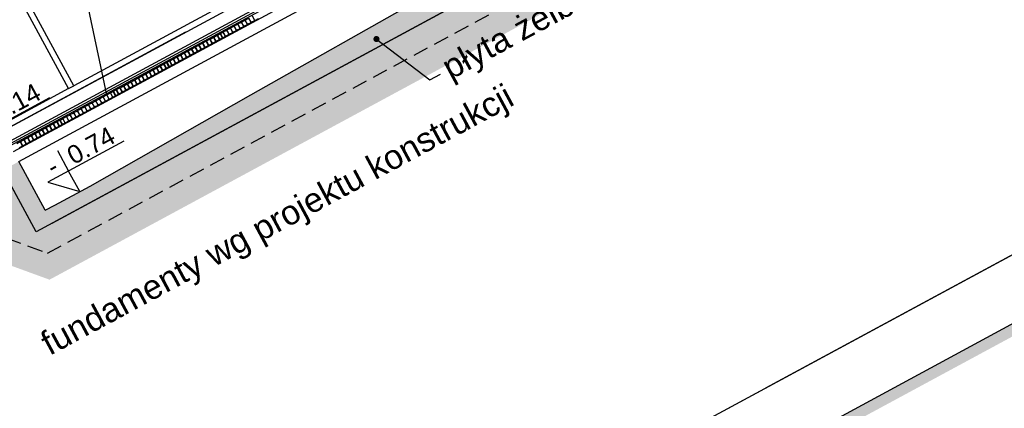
# Model space of a CAD drawing. Header units: millimetres. Extents: x -667476 to -405070, y -32043 to 330643.
# Tile 9 of 55: x -475873 to -467768, y 28877 to 32077. Entities that reach past the tile are written whole.
import ezdxf

# ---------------------------------------------------------------- set-up
doc = ezdxf.new("R2010")
doc.units = ezdxf.units.MM
doc.header["$LTSCALE"] = 10
doc.linetypes.add('DASHED', pattern=[19.05, 12.7, -6.35])
for name, color, linetype in [('000', 2, 'Continuous'), ('01 - konstrukcja - płyta - zbrojenie Rozproszone', 250, 'Continuous'), ('01-konstukcja', 7, 'Continuous'), ('02-element ponizej', 250, 'Continuous'), ('02-elementy wyposazenia', 250, 'Continuous'), ('04 - hatch czarny', 250, 'Continuous'), ('04 - hatch sciany', 250, 'Continuous'), ('04-hatch czarny', 250, 'Continuous'), ('05-grafika', 251, 'Continuous'), ('05-tekst', 1, 'Continuous'), ('05-wymiary PB', 3, 'Continuous'), ('06-elewacja cienka', 250, 'Continuous'), ('06-elewacja cień', 254, 'Continuous'), ('06-elewacja gruba', 7, 'Continuous')]:
    doc.layers.add(name, color=color, linetype=linetype)
doc.styles.add('1-100', font='arial.ttf', dxfattribs={"height": 200})
doc.styles.add('1-50', font='arial.ttf', dxfattribs={"height": 100})
doc.styles.get("Standard").update_dxf_attribs({"font": 'arial.ttf'})
doc.dimstyles.new('1-50', dxfattribs={"dimtxt": 100, "dimasz": 50, "dimexe": 100, "dimexo": 75, "dimgap": 30, "dimtad": 1, "dimdec": 0, "dimlfac": 0.1, "dimtxsty": 'Standard', "dimblk": 'ARCHTICK', "dimcen": 250, "dimdle": 30, "dimclre": 252, "dimadec": 0, "dimazin": 0, "dimtfac": 1, "dimtdec": 0, "dimtmove": 0, "dimatfit": 3, "dimfxl": 50, "dimfxlon": 1, "dimarcsym": 0})

# ---------------------------------------------------------------- blocks, each defined once
blk = doc.blocks.new('kota1')
at = {"layer": '05-grafika'}
for points in [[(0, 257), (0, 128.5)], [(345, 128.5), (-128.5, 128.5), (0, 0)], [(0, 0), (0, 128.5)]]:
    blk.add_lwpolyline(points, dxfattribs=at)
at = {"layer": '05-tekst', "style": '1-50', "flags": 12}
for tag, p in [('PLUS/MIUNUS', (-128.5, 143.8)), ('WYSOKOSC', (0, 143.8))]:
    blk.add_attdef(tag, p, '', height=100, dxfattribs=at)
blk = doc.blocks.new('_ArchTick')
at = {"color": 0, "linetype": 'ByBlock', "const_width": 0.15}
blk.add_lwpolyline([(-0.5, -0.5), (0.5, 0.5)], dxfattribs=at)

msp = doc.modelspace()

# ---------------------------------------------------------------- hatches: boundary and pattern name
at = {"layer": '04 - hatch czarny'}
h = msp.add_hatch(dxfattribs=at)
h.set_pattern_fill('AR-CONC', color=256, scale=2, angle=448.12357, style=0)
h.set_pattern_definition([(166.51247, (-169950.3, -2337.96), (-134.126, 340.28142), [38.1, -419.1]), (111.51247, (-169950.3, -2337.96), (-310.46474, -233.647), [30.48, -335.28117]), (216.96392, (-169961.48, -2309.6), (-444.59074, 106.63445), [32.38, -356.1805]), (162.69667, (-170041.2, -2383.3), (-166.7733, 522.678), [57.15, -628.65]), (213.14803, (-170055.1, -2339.76), (-654.7631, 203.9777), [48.57, -534.2712]), (107.69662, (-170041.2, -2383.3), (-654.7631, 203.9777), [45.7199, -502.9195]), (137.51247, (-170041.17, -2326.52), (47.66232, 362.64126), [38.1, -419.1]), (82.51247, (-170041.17, -2326.52), (-384.81243, -53.8348), [30.48, -335.28]), (187.96392, (-170037.2, -2296.3), (-337.1501, 308.80647), [32.38, -356.17988]), (154.012473, (-169950.3, -2337.96), (-154.08345, -69.961896), [0, -331.216, 0, -340.36, 0, -336.55]), (124.01247, (-169950.3, -2337.96), (-238.94622, 30.1457), [0, -194.056, 0, -323.596, 0, -128.27]), (84.012473, (-169899.73, -2439.33), (-110.800695, 247.77756), [0, -127, 0, -396.24, 0, -525.78]), (74.01247, (-169877.06, -2484.8), (-177.75269, 242.40261), [0, -165.1, 0, -263.144, 0, -373.38])])
h.paths.add_polyline_path([(-475935.5, 30695.6), (-477397.3, 29909), (-477275.4, 29683.3), (-477072.6, 29791.8), (-476930.4, 29527.6), (-476794.7, 29487.3), (-476557.5, 30133.8), (-476165.7, 30345.5), (-475643.4, 30155), (-475332, 30323.3), (-475453.2, 30485.1), (-475606.5, 30402.2), (-475738.5, 30330.9)])
h.paths.add_polyline_path([(-473728.3, 31417.3), (-475453.2, 30485.1), (-475332, 30323.3), (-473633.2, 31241.4)])
h.paths.add_polyline_path([(-478589.2, 29506.3), (-480107.8, 28685.6), (-479939.5, 28374.2), (-478508.6, 29147.5), (-478625.6, 29363.9), (-478537.9, 29411.3)])
h.paths.add_polyline_path([(-472849.5, 31892.3), (-473728.3, 31417.3), (-473633.2, 31241.4), (-472706.5, 31742.2)])
h.paths.add_polyline_path([(-470561.2, 33129), (-472849.5, 31892.3), (-472706.5, 31742.2), (-470466.1, 32953)])
h.paths.add_polyline_path([(-466733.5, 35669.4), (-467464.7, 35276.5), (-467342.9, 35051.3), (-467140.1, 35159.8), (-466997.4, 34895.9), (-466862.5, 34854.8), (-466660.3, 35534.3)])
h.paths.add_polyline_path([(-465648.1, 36500.4), (-466616, 35977.3), (-466564.6, 35882.3), (-466476.9, 35929.6), (-466360, 35713.2), (-465479.8, 36188.9)])
h.paths.add_polyline_path([(-477486, 29568.3), (-477607.8, 29793.5), (-478267.9, 29436.8), (-478194.3, 29300.7), (-477586, 29059.9), (-477545.7, 29195), (-477688.4, 29459)])
h.paths.add_polyline_path([(-467553.5, 34936.3), (-467675.8, 35162.3), (-469144.3, 34366.4), (-468946.9, 34001.4), (-469078.8, 33930.1), (-470561.2, 33129), (-470466.1, 32953), (-468807.8, 33849.2), (-468674.8, 34394), (-468210.6, 34644.9), (-467653.9, 34427.4), (-467613.2, 34563), (-467755.9, 34827)])
at = {"layer": '04 - hatch sciany'}
msp.add_hatch(color=256, dxfattribs=at).paths.add_polyline_path([(-468946.9, 34001.4), (-469163.7, 34402.6), (-469163.7, 34402.6), (-469195, 34460.6), (-469196, 34462.4), (-469219.8, 34506.4), (-469220.7, 34508.2), (-469352.7, 34436.8), (-469202.4, 34158.8), (-475294.1, 30707.5), (-475663.6, 30507.8), (-475880.4, 30909), (-476012.3, 30837.6), (-475738.5, 30330.9)])
at = {"layer": '04-hatch czarny'}
h = msp.add_hatch(dxfattribs=at)
h.set_pattern_fill('EARTH', color=256, scale=40, angle=141.47625, style=0)
h.set_pattern_definition([(79.865154, (-52941.05, 1083379.2), (-205.34145, 294.731893), [254, -254]), (79.865154, (-53034.8, 1083395.95), (-205.34145, 294.731893), [254, -254]), (79.865154, (-53128.57, 1083412.71), (-205.34145, 294.731893), [254, -254]), (169.865154, (-53154.24, 1083449.55), (-294.731893, -205.34145), [254, -254]), (169.865154, (-53137.48, 1083543.32), (-294.731893, -205.34145), [254, -254]), (169.865154, (-53120.72, 1083637.08), (-294.731893, -205.34145), [254, -254])])
h.paths.add_polyline_path([(-465479.8, 36188.9), (-466660.3, 35534.3), (-466862.5, 34854.8), (-467653.9, 34427.4), (-468210.6, 34644.9), (-468674.8, 34394), (-468807.8, 33849.2), (-475643.4, 30155), (-476165.7, 30345.5), (-476557.5, 30133.8), (-476794.8, 29486.9), (-477586.2, 29059.5), (-478194.3, 29300.7), (-479939.5, 28374.2), (-479845.7, 28197.6), (-478182.2, 29080.8), (-477573.2, 28839.2), (-476633.1, 29346.9), (-476395.8, 29993.8), (-476149.8, 30126.8), (-475627.4, 29936.3), (-468634.6, 33715.5), (-468501.6, 34260.3), (-468197, 34424.9), (-467640.4, 34207.4), (-466694.5, 34718.2), (-466491.9, 35399), (-465382.8, 36014)])
at = {"layer": '04-hatch czarny', "true_color": 0x000000}
h = msp.add_hatch(dxfattribs=at)
h.set_pattern_fill('ANSI33', color=18, scale=10, angle=360, style=0)
h.set_pattern_definition([(73.388907, (-552036.92, 155815.11), (-60.84997, 18.152992), []), (73.388907, (-551997.416, 155836.46), (-60.84997, 18.152992), [31.75, -15.875])])
h.paths.add_polyline_path([(-473926.2, 31310.4), (-473997.4, 31442.1), (-475294.1, 30707.5), (-475663.6, 30507.8), (-475880.4, 30909), (-476012.3, 30837.6), (-475738.5, 30330.9)])
h.paths.add_polyline_path([(-470759.1, 33022), (-470864.6, 33217.1), (-473997.4, 31442.1), (-473926.2, 31310.4)])
h.paths.add_polyline_path([(-470864.6, 33217.1), (-470759.1, 33022), (-468946.9, 34001.4), (-469163.7, 34402.6), (-469163.7, 34402.6), (-469195, 34460.6), (-469196, 34462.4), (-469219.8, 34506.4), (-469220.7, 34508.2), (-469352.7, 34436.8), (-469202.4, 34158.8)])
at = {"layer": '06-elewacja cień'}
h = msp.add_hatch(color=256, dxfattribs=at)
h.dxf.hatch_style = 1
h.paths.add_polyline_path([(-475320.7, 25456.5), (-475273.1, 25368.6), (-474569.7, 25748.7), (-474566.9, 25758.3), (-465755.1, 30520.6), (-465743.7, 30518.8), (-465041.7, 30898.1), (-465089.3, 30986.1)])

# ---------------------------------------------------------------- linework, layer by layer
at = {"layer": '000'}
msp.add_line((-475606.5, 30402.2), (-469078.8, 33930.1), dxfattribs=at)
at = {"layer": '01 - konstrukcja - płyta - zbrojenie Rozproszone'}
msp.add_line((-475880.4, 30909), (-469352.7, 34436.8), dxfattribs=at)
at = {"layer": '01-konstukcja'}
for p, q in [((-473969.8, 31457.8), (-469202.4, 34158.8)), ((-468946.9, 34001.4), (-475738.5, 30330.9)), ((-475294.1, 30707.5), (-473969.8, 31457.8)), ((-475663.6, 30507.8), (-475880.4, 30909)), ((-475738.5, 30330.9), (-476012.3, 30837.6)), ((-475738.5, 30330.9), (-475955.3, 30732.1)), ((-475583.2, 30551.2), (-475294.1, 30707.5)), ((-475663.6, 30507.8), (-475583.2, 30551.2))]:
    msp.add_line(p, q, dxfattribs=at)
at = {"layer": '02-element ponizej'}
for p, q in [((-477486.3, 30363.9), (-468044.9, 35466.4)), ((-477481, 30253.1), (-467883, 35440.3)), ((-476653.2, 30677.5), (-468735.6, 34956.5)), ((-475925.1, 30991.7), (-469397.4, 34519.5))]:
    msp.add_line(p, q, dxfattribs=at)
at = {"layer": '02-element ponizej', "linetype": 'DASHED'}
for p, q in [((-475643.4, 30155), (-468807.8, 33849.2)), ((-476165.7, 30345.5), (-475643.4, 30155))]:
    msp.add_line(p, q, dxfattribs=at)
at = {"layer": '02-elementy wyposazenia'}
for p, q in [((-475990.7, 31018.6), (-469383.9, 34589.2)), ((-473938.8, 32070.8), (-473957.8, 32106)), ((-473937.1, 32071.8), (-473956.1, 32106.9)), ((-474137.1, 32009.1), (-474108.7, 32024.5)), ((-474108.7, 32024.5), (-474107, 32025.4)), ((-474089.7, 31989.3), (-474108.7, 32024.5)), ((-474107, 32025.4), (-474078.5, 32040.8)), ((-474087.9, 31990.2), (-474107, 32025.4)), ((-474078.5, 32040.8), (-474076.8, 32041.7)), ((-474059.5, 32005.6), (-474078.5, 32040.8)), ((-474076.8, 32041.7), (-474048.4, 32057.1)), ((-474057.8, 32006.5), (-474076.8, 32041.7)), ((-474057.8, 32006.5), (-474029.3, 32021.9)), ((-474048.4, 32057.1), (-474046.6, 32058)), ((-474029.3, 32021.9), (-474048.4, 32057.1)), ((-474046.6, 32058), (-474018.2, 32073.4)), ((-474027.6, 32022.8), (-474046.6, 32058)), ((-474029.3, 32021.9), (-474027.6, 32022.8)), ((-474027.6, 32022.8), (-473999.2, 32038.2)), ((-474018.2, 32073.4), (-474016.4, 32074.3)), ((-473999.2, 32038.2), (-474018.2, 32073.4)), ((-474016.4, 32074.3), (-473988, 32089.7)), ((-473997.4, 32039.1), (-474016.4, 32074.3)), ((-473999.2, 32038.2), (-473997.4, 32039.1)), ((-473997.4, 32039.1), (-473969, 32054.5)), ((-473969, 32054.5), (-473988, 32089.7)), ((-473967.2, 32055.4), (-473986.3, 32090.6)), ((-473969, 32054.5), (-473967.2, 32055.4)), ((-473967.2, 32055.4), (-473938.8, 32070.8)), ((-473938.8, 32070.8), (-473937.1, 32071.8)), ((-473937.1, 32071.8), (-473908.6, 32087.1)), ((-474305.4, 31918.1), (-474277, 31933.5)), ((-474277, 31933.5), (-474275.2, 31934.4)), ((-474258, 31898.3), (-474277, 31933.5)), ((-474275.2, 31934.4), (-474246.8, 31949.8)), ((-474256.2, 31899.3), (-474275.2, 31934.4)), ((-474246.8, 31949.8), (-474245.1, 31950.8)), ((-474227.8, 31914.6), (-474246.8, 31949.8)), ((-474245.1, 31950.8), (-474223.9, 31962.2)), ((-474226.1, 31915.6), (-474245.1, 31950.8)), ((-474223.9, 31962.2), (-474222.2, 31963.1)), ((-474204.9, 31927), (-474223.9, 31962.2)), ((-474222.2, 31963.1), (-474220.4, 31964.1)), ((-474220.4, 31964.1), (-474199.2, 31975.5)), ((-474201.4, 31928.9), (-474220.4, 31964.1)), ((-474201.4, 31928.9), (-474180.2, 31940.3)), ((-474199.2, 31975.5), (-474197.5, 31976.5)), ((-474180.2, 31940.3), (-474199.2, 31975.5)), ((-474197.5, 31976.5), (-474169.1, 31991.8)), ((-474178.5, 31941.3), (-474197.5, 31976.5)), ((-474180.2, 31940.3), (-474178.5, 31941.3)), ((-474178.5, 31941.3), (-474150, 31956.6)), ((-474169.1, 31991.8), (-474167.3, 31992.8)), ((-474150, 31956.6), (-474169.1, 31991.8)), ((-474167.3, 31992.8), (-474138.9, 32008.1)), ((-474148.3, 31957.6), (-474167.3, 31992.8)), ((-474150, 31956.6), (-474148.3, 31957.6)), ((-474148.3, 31957.6), (-474119.9, 31973)), ((-474138.9, 32008.1), (-474137.1, 32009.1)), ((-474119.9, 31973), (-474138.9, 32008.1)), ((-474118.1, 31973.9), (-474137.1, 32009.1)), ((-474119.9, 31973), (-474118.1, 31973.9)), ((-474118.1, 31973.9), (-474089.7, 31989.3)), ((-474089.7, 31989.3), (-474087.9, 31990.2)), ((-474087.9, 31990.2), (-474059.5, 32005.6)), ((-474059.5, 32005.6), (-474057.8, 32006.5)), ((-474456.3, 31836.6), (-474427.9, 31852)), ((-474427.9, 31852), (-474426.1, 31852.9)), ((-474408.9, 31816.8), (-474427.9, 31852)), ((-474426.1, 31852.9), (-474397.7, 31868.3)), ((-474407.1, 31817.7), (-474426.1, 31852.9)), ((-474397.7, 31868.3), (-474395.9, 31869.2)), ((-474378.7, 31833.1), (-474397.7, 31868.3)), ((-474395.9, 31869.2), (-474367.5, 31884.6)), ((-474376.9, 31834), (-474395.9, 31869.2)), ((-474367.5, 31884.6), (-474365.8, 31885.5)), ((-474348.5, 31849.4), (-474367.5, 31884.6)), ((-474365.8, 31885.5), (-474337.4, 31900.9)), ((-474346.8, 31850.3), (-474365.8, 31885.5)), ((-474346.8, 31850.3), (-474318.3, 31865.7)), ((-474337.4, 31900.9), (-474335.6, 31901.8)), ((-474318.3, 31865.7), (-474337.4, 31900.9)), ((-474335.6, 31901.8), (-474307.2, 31917.2)), ((-474316.6, 31866.6), (-474335.6, 31901.8)), ((-474318.3, 31865.7), (-474316.6, 31866.6)), ((-474316.6, 31866.6), (-474288.2, 31882)), ((-474307.2, 31917.2), (-474305.4, 31918.1)), ((-474288.2, 31882), (-474307.2, 31917.2)), ((-474286.4, 31882.9), (-474305.4, 31918.1)), ((-474288.2, 31882), (-474286.4, 31882.9)), ((-474286.4, 31882.9), (-474258, 31898.3)), ((-474258, 31898.3), (-474256.2, 31899.3)), ((-474256.2, 31899.3), (-474227.8, 31914.6)), ((-474227.8, 31914.6), (-474226.1, 31915.6)), ((-474226.1, 31915.6), (-474204.9, 31927)), ((-474204.9, 31927), (-474203.1, 31928)), ((-474203.1, 31928), (-474201.4, 31928.9)), ((-474607.2, 31755.1), (-474578.8, 31770.4)), ((-474578.8, 31770.4), (-474577, 31771.4)), ((-474559.7, 31735.2), (-474578.8, 31770.4)), ((-474577, 31771.4), (-474548.6, 31786.7)), ((-474558, 31736.2), (-474577, 31771.4)), ((-474548.6, 31786.7), (-474546.8, 31787.7)), ((-474529.6, 31751.5), (-474548.6, 31786.7)), ((-474546.8, 31787.7), (-474518.4, 31803)), ((-474527.8, 31752.5), (-474546.8, 31787.7)), ((-474518.4, 31803), (-474516.6, 31804)), ((-474499.4, 31767.8), (-474518.4, 31803)), ((-474516.6, 31804), (-474488.2, 31819.3)), ((-474497.6, 31768.8), (-474516.6, 31804)), ((-474497.6, 31768.8), (-474469.2, 31784.1)), ((-474488.2, 31819.3), (-474486.5, 31820.3)), ((-474469.2, 31784.1), (-474488.2, 31819.3)), ((-474486.5, 31820.3), (-474458.1, 31835.6)), ((-474467.5, 31785.1), (-474486.5, 31820.3)), ((-474469.2, 31784.1), (-474467.5, 31785.1)), ((-474467.5, 31785.1), (-474439, 31800.5)), ((-474458.1, 31835.6), (-474456.3, 31836.6)), ((-474439, 31800.5), (-474458.1, 31835.6)), ((-474437.3, 31801.4), (-474456.3, 31836.6)), ((-474439, 31800.5), (-474437.3, 31801.4)), ((-474437.3, 31801.4), (-474408.9, 31816.8)), ((-474408.9, 31816.8), (-474407.1, 31817.7)), ((-474407.1, 31817.7), (-474378.7, 31833.1)), ((-474378.7, 31833.1), (-474376.9, 31834)), ((-474376.9, 31834), (-474348.5, 31849.4)), ((-474348.5, 31849.4), (-474346.8, 31850.3)), ((-474745.3, 31680.4), (-474716.9, 31695.8)), ((-474716.9, 31695.8), (-474715.1, 31696.7)), ((-474697.9, 31660.6), (-474716.9, 31695.8)), ((-474715.1, 31696.7), (-474686.7, 31712.1)), ((-474696.1, 31661.5), (-474715.1, 31696.7)), ((-474686.7, 31712.1), (-474684.9, 31713)), ((-474667.7, 31676.9), (-474686.7, 31712.1)), ((-474684.9, 31713), (-474663.8, 31724.5)), ((-474665.9, 31677.8), (-474684.9, 31713)), ((-474665.9, 31677.8), (-474644.8, 31689.3)), ((-474663.8, 31724.5), (-474662, 31725.4)), ((-474644.8, 31689.3), (-474663.8, 31724.5)), ((-474662, 31725.4), (-474660.3, 31726.4)), ((-474660.3, 31726.4), (-474639.1, 31737.8)), ((-474641.2, 31691.2), (-474660.3, 31726.4)), ((-474644.8, 31689.3), (-474643, 31690.2)), ((-474643, 31690.2), (-474641.2, 31691.2)), ((-474641.2, 31691.2), (-474620.1, 31702.6)), ((-474639.1, 31737.8), (-474637.3, 31738.7)), ((-474620.1, 31702.6), (-474639.1, 31737.8)), ((-474637.3, 31738.7), (-474608.9, 31754.1)), ((-474618.3, 31703.6), (-474637.3, 31738.7)), ((-474620.1, 31702.6), (-474618.3, 31703.6)), ((-474618.3, 31703.6), (-474589.9, 31718.9)), ((-474608.9, 31754.1), (-474607.2, 31755.1)), ((-474589.9, 31718.9), (-474608.9, 31754.1)), ((-474588.2, 31719.9), (-474607.2, 31755.1)), ((-474589.9, 31718.9), (-474588.2, 31719.9)), ((-474588.2, 31719.9), (-474559.7, 31735.2)), ((-474559.7, 31735.2), (-474558, 31736.2)), ((-474558, 31736.2), (-474529.6, 31751.5)), ((-474529.6, 31751.5), (-474527.8, 31752.5)), ((-474527.8, 31752.5), (-474499.4, 31767.8)), ((-474499.4, 31767.8), (-474497.6, 31768.8)), ((-474896.2, 31598.9), (-474867.8, 31614.2)), ((-474867.8, 31614.2), (-474866, 31615.2)), ((-474848.7, 31579), (-474867.8, 31614.2)), ((-474866, 31615.2), (-474837.6, 31630.5)), ((-474847, 31580), (-474866, 31615.2)), ((-474837.6, 31630.5), (-474835.8, 31631.5)), ((-474818.6, 31595.3), (-474837.6, 31630.5)), ((-474835.8, 31631.5), (-474807.4, 31646.8)), ((-474816.8, 31596.3), (-474835.8, 31631.5)), ((-474816.8, 31596.3), (-474788.4, 31611.7)), ((-474807.4, 31646.8), (-474805.6, 31647.8)), ((-474788.4, 31611.7), (-474807.4, 31646.8)), ((-474805.6, 31647.8), (-474777.2, 31663.2)), ((-474786.6, 31612.6), (-474805.6, 31647.8)), ((-474788.4, 31611.7), (-474786.6, 31612.6)), ((-474786.6, 31612.6), (-474758.2, 31628)), ((-474777.2, 31663.2), (-474775.5, 31664.1)), ((-474758.2, 31628), (-474777.2, 31663.2)), ((-474775.5, 31664.1), (-474747.1, 31679.5)), ((-474756.4, 31628.9), (-474775.5, 31664.1)), ((-474758.2, 31628), (-474756.4, 31628.9)), ((-474756.4, 31628.9), (-474728, 31644.3)), ((-474747.1, 31679.5), (-474745.3, 31680.4)), ((-474728, 31644.3), (-474747.1, 31679.5)), ((-474726.3, 31645.2), (-474745.3, 31680.4)), ((-474728, 31644.3), (-474726.3, 31645.2)), ((-474726.3, 31645.2), (-474697.9, 31660.6)), ((-474697.9, 31660.6), (-474696.1, 31661.5)), ((-474696.1, 31661.5), (-474667.7, 31676.9)), ((-474667.7, 31676.9), (-474665.9, 31677.8)), ((-475047, 31517.3), (-475018.6, 31532.7)), ((-475018.6, 31532.7), (-475016.9, 31533.6)), ((-474999.6, 31497.5), (-475018.6, 31532.7)), ((-475016.9, 31533.6), (-474988.5, 31549)), ((-474997.9, 31498.4), (-475016.9, 31533.6)), ((-474988.5, 31549), (-474986.7, 31549.9)), ((-474969.4, 31513.8), (-474988.5, 31549)), ((-474986.7, 31549.9), (-474958.3, 31565.3)), ((-474967.7, 31514.8), (-474986.7, 31549.9)), ((-474967.7, 31514.8), (-474939.3, 31530.1)), ((-474958.3, 31565.3), (-474956.5, 31566.3)), ((-474939.3, 31530.1), (-474958.3, 31565.3)), ((-474956.5, 31566.3), (-474928.1, 31581.6)), ((-474937.5, 31531.1), (-474956.5, 31566.3)), ((-474939.3, 31530.1), (-474937.5, 31531.1)), ((-474937.5, 31531.1), (-474909.1, 31546.4)), ((-474928.1, 31581.6), (-474926.3, 31582.6)), ((-474909.1, 31546.4), (-474928.1, 31581.6)), ((-474926.3, 31582.6), (-474897.9, 31597.9)), ((-474907.3, 31547.4), (-474926.3, 31582.6)), ((-474909.1, 31546.4), (-474907.3, 31547.4)), ((-474907.3, 31547.4), (-474878.9, 31562.7)), ((-474897.9, 31597.9), (-474896.2, 31598.9)), ((-474878.9, 31562.7), (-474897.9, 31597.9)), ((-474877.2, 31563.7), (-474896.2, 31598.9)), ((-474878.9, 31562.7), (-474877.2, 31563.7)), ((-474877.2, 31563.7), (-474848.7, 31579)), ((-474848.7, 31579), (-474847, 31580)), ((-474847, 31580), (-474818.6, 31595.3)), ((-474818.6, 31595.3), (-474816.8, 31596.3)), ((-475185.2, 31442.7), (-475156.7, 31458)), ((-475156.7, 31458), (-475155, 31459)), ((-475137.7, 31422.9), (-475156.7, 31458)), ((-475155, 31459), (-475126.6, 31474.3)), ((-475136, 31423.8), (-475155, 31459)), ((-475126.6, 31474.3), (-475124.8, 31475.3)), ((-475107.6, 31439.2), (-475126.6, 31474.3)), ((-475124.8, 31475.3), (-475103.7, 31486.7)), ((-475105.8, 31440.1), (-475124.8, 31475.3)), ((-475105.8, 31440.1), (-475084.6, 31451.5)), ((-475103.7, 31486.7), (-475101.9, 31487.7)), ((-475084.6, 31451.5), (-475103.7, 31486.7)), ((-475101.9, 31487.7), (-475100.1, 31488.6)), ((-475100.1, 31488.6), (-475079, 31500.1)), ((-475081.1, 31453.4), (-475100.1, 31488.6)), ((-475084.6, 31451.5), (-475082.9, 31452.5)), ((-475082.9, 31452.5), (-475081.1, 31453.4)), ((-475081.1, 31453.4), (-475060, 31464.9)), ((-475079, 31500.1), (-475077.2, 31501)), ((-475060, 31464.9), (-475079, 31500.1)), ((-475077.2, 31501), (-475048.8, 31516.4)), ((-475058.2, 31465.8), (-475077.2, 31501)), ((-475060, 31464.9), (-475058.2, 31465.8)), ((-475058.2, 31465.8), (-475029.8, 31481.2)), ((-475048.8, 31516.4), (-475047, 31517.3)), ((-475029.8, 31481.2), (-475048.8, 31516.4)), ((-475028, 31482.1), (-475047, 31517.3)), ((-475029.8, 31481.2), (-475028, 31482.1)), ((-475028, 31482.1), (-474999.6, 31497.5)), ((-474999.6, 31497.5), (-474997.9, 31498.4)), ((-474997.9, 31498.4), (-474969.4, 31513.8)), ((-474969.4, 31513.8), (-474967.7, 31514.8)), ((-475336, 31361.1), (-475307.6, 31376.5)), ((-475307.6, 31376.5), (-475305.9, 31377.5)), ((-475288.6, 31341.3), (-475307.6, 31376.5)), ((-475305.9, 31377.5), (-475277.4, 31392.8)), ((-475286.8, 31342.3), (-475305.9, 31377.5)), ((-475277.4, 31392.8), (-475275.7, 31393.8)), ((-475258.4, 31357.6), (-475277.4, 31392.8)), ((-475275.7, 31393.8), (-475247.3, 31409.1)), ((-475256.7, 31358.6), (-475275.7, 31393.8)), ((-475256.7, 31358.6), (-475228.3, 31373.9)), ((-475247.3, 31409.1), (-475245.5, 31410.1)), ((-475228.3, 31373.9), (-475247.3, 31409.1)), ((-475245.5, 31410.1), (-475217.1, 31425.4)), ((-475226.5, 31374.9), (-475245.5, 31410.1)), ((-475228.3, 31373.9), (-475226.5, 31374.9)), ((-475226.5, 31374.9), (-475198.1, 31390.2)), ((-475217.1, 31425.4), (-475215.3, 31426.4)), ((-475198.1, 31390.2), (-475217.1, 31425.4)), ((-475215.3, 31426.4), (-475186.9, 31441.7)), ((-475196.3, 31391.2), (-475215.3, 31426.4)), ((-475198.1, 31390.2), (-475196.3, 31391.2)), ((-475196.3, 31391.2), (-475167.9, 31406.5)), ((-475186.9, 31441.7), (-475185.2, 31442.7)), ((-475167.9, 31406.5), (-475186.9, 31441.7)), ((-475166.1, 31407.5), (-475185.2, 31442.7)), ((-475167.9, 31406.5), (-475166.1, 31407.5)), ((-475166.1, 31407.5), (-475137.7, 31422.9)), ((-475137.7, 31422.9), (-475136, 31423.8)), ((-475136, 31423.8), (-475107.6, 31439.2)), ((-475107.6, 31439.2), (-475105.8, 31440.1)), ((-475486.9, 31279.6), (-475458.5, 31295)), ((-475458.5, 31295), (-475456.7, 31295.9)), ((-475439.5, 31259.8), (-475458.5, 31295)), ((-475456.7, 31295.9), (-475428.3, 31311.3)), ((-475437.7, 31260.7), (-475456.7, 31295.9)), ((-475428.3, 31311.3), (-475426.6, 31312.2)), ((-475409.3, 31276.1), (-475428.3, 31311.3)), ((-475426.6, 31312.2), (-475398.1, 31327.6)), ((-475407.5, 31277), (-475426.6, 31312.2)), ((-475407.5, 31277), (-475379.1, 31292.4)), ((-475398.1, 31327.6), (-475396.4, 31328.5)), ((-475379.1, 31292.4), (-475398.1, 31327.6)), ((-475396.4, 31328.5), (-475368, 31343.9)), ((-475377.4, 31293.3), (-475396.4, 31328.5)), ((-475379.1, 31292.4), (-475377.4, 31293.3)), ((-475377.4, 31293.3), (-475349, 31308.7)), ((-475368, 31343.9), (-475366.2, 31344.8)), ((-475349, 31308.7), (-475368, 31343.9)), ((-475366.2, 31344.8), (-475337.8, 31360.2)), ((-475347.2, 31309.6), (-475366.2, 31344.8)), ((-475349, 31308.7), (-475347.2, 31309.6)), ((-475347.2, 31309.6), (-475318.8, 31325)), ((-475337.8, 31360.2), (-475336, 31361.1)), ((-475318.8, 31325), (-475337.8, 31360.2)), ((-475317, 31326), (-475336, 31361.1)), ((-475318.8, 31325), (-475317, 31326)), ((-475317, 31326), (-475288.6, 31341.3)), ((-475288.6, 31341.3), (-475286.8, 31342.3)), ((-475286.8, 31342.3), (-475258.4, 31357.6)), ((-475258.4, 31357.6), (-475256.7, 31358.6)), ((-475655.2, 31188.6), (-475626.8, 31204)), ((-475626.8, 31204), (-475625, 31205)), ((-475607.8, 31168.8), (-475626.8, 31204)), ((-475625, 31205), (-475596.6, 31220.3)), ((-475606, 31169.8), (-475625, 31205)), ((-475596.6, 31220.3), (-475594.9, 31221.3)), ((-475577.6, 31185.1), (-475596.6, 31220.3)), ((-475594.9, 31221.3), (-475566.4, 31236.6)), ((-475575.8, 31186.1), (-475594.9, 31221.3)), ((-475566.4, 31236.6), (-475564.7, 31237.6)), ((-475547.4, 31201.4), (-475566.4, 31236.6)), ((-475564.7, 31237.6), (-475543.5, 31249)), ((-475545.7, 31202.4), (-475564.7, 31237.6)), ((-475545.7, 31202.4), (-475524.5, 31213.8)), ((-475543.5, 31249), (-475541.8, 31250)), ((-475524.5, 31213.8), (-475543.5, 31249)), ((-475541.8, 31250), (-475540, 31250.9)), ((-475540, 31250.9), (-475518.8, 31262.3)), ((-475521, 31215.7), (-475540, 31250.9)), ((-475524.5, 31213.8), (-475522.7, 31214.8)), ((-475522.7, 31214.8), (-475521, 31215.7)), ((-475521, 31215.7), (-475499.8, 31227.2)), ((-475518.8, 31262.3), (-475517.1, 31263.3)), ((-475499.8, 31227.2), (-475518.8, 31262.3)), ((-475517.1, 31263.3), (-475488.7, 31278.7)), ((-475498.1, 31228.1), (-475517.1, 31263.3)), ((-475499.8, 31227.2), (-475498.1, 31228.1)), ((-475498.1, 31228.1), (-475469.7, 31243.5)), ((-475488.7, 31278.7), (-475486.9, 31279.6)), ((-475469.7, 31243.5), (-475488.7, 31278.7)), ((-475467.9, 31244.4), (-475486.9, 31279.6)), ((-475469.7, 31243.5), (-475467.9, 31244.4)), ((-475467.9, 31244.4), (-475439.5, 31259.8)), ((-475439.5, 31259.8), (-475437.7, 31260.7)), ((-475437.7, 31260.7), (-475409.3, 31276.1)), ((-475409.3, 31276.1), (-475407.5, 31277)), ((-475806.1, 31107.1), (-475777.7, 31122.5)), ((-475777.7, 31122.5), (-475775.9, 31123.4)), ((-475758.7, 31087.3), (-475777.7, 31122.5)), ((-475775.9, 31123.4), (-475747.5, 31138.8)), ((-475756.9, 31088.2), (-475775.9, 31123.4)), ((-475747.5, 31138.8), (-475745.7, 31139.7)), ((-475728.5, 31103.6), (-475747.5, 31138.8)), ((-475745.7, 31139.7), (-475717.3, 31155.1)), ((-475726.7, 31104.5), (-475745.7, 31139.7)), ((-475717.3, 31155.1), (-475715.6, 31156)), ((-475698.3, 31119.9), (-475717.3, 31155.1)), ((-475715.6, 31156), (-475687.1, 31171.4)), ((-475696.5, 31120.8), (-475715.6, 31156)), ((-475696.5, 31120.8), (-475668.1, 31136.2)), ((-475687.1, 31171.4), (-475685.4, 31172.3)), ((-475668.1, 31136.2), (-475687.1, 31171.4)), ((-475685.4, 31172.3), (-475657, 31187.7)), ((-475666.4, 31137.2), (-475685.4, 31172.3)), ((-475668.1, 31136.2), (-475666.4, 31137.2)), ((-475666.4, 31137.2), (-475637.9, 31152.5)), ((-475657, 31187.7), (-475655.2, 31188.6)), ((-475637.9, 31152.5), (-475657, 31187.7)), ((-475636.2, 31153.5), (-475655.2, 31188.6)), ((-475637.9, 31152.5), (-475636.2, 31153.5)), ((-475636.2, 31153.5), (-475607.8, 31168.8)), ((-475607.8, 31168.8), (-475606, 31169.8)), ((-475606, 31169.8), (-475577.6, 31185.1)), ((-475577.6, 31185.1), (-475575.8, 31186.1)), ((-475575.8, 31186.1), (-475547.4, 31201.4)), ((-475547.4, 31201.4), (-475545.7, 31202.4)), ((-475896.6, 31058.2), (-475868.2, 31073.5)), ((-475868.2, 31073.5), (-475866.4, 31074.5)), ((-475849.2, 31038.4), (-475868.2, 31073.5)), ((-475866.4, 31074.5), (-475838, 31089.9)), ((-475847.4, 31039.3), (-475866.4, 31074.5)), ((-475847.4, 31039.3), (-475819, 31054.7)), ((-475838, 31089.9), (-475836.3, 31090.8)), ((-475819, 31054.7), (-475838, 31089.9)), ((-475836.3, 31090.8), (-475807.8, 31106.2)), ((-475817.2, 31055.6), (-475836.3, 31090.8)), ((-475819, 31054.7), (-475817.2, 31055.6)), ((-475817.2, 31055.6), (-475788.8, 31071)), ((-475807.8, 31106.2), (-475806.1, 31107.1)), ((-475788.8, 31071), (-475807.8, 31106.2)), ((-475787.1, 31071.9), (-475806.1, 31107.1)), ((-475788.8, 31071), (-475787.1, 31071.9)), ((-475787.1, 31071.9), (-475758.7, 31087.3)), ((-475758.7, 31087.3), (-475756.9, 31088.2)), ((-475756.9, 31088.2), (-475728.5, 31103.6)), ((-475728.5, 31103.6), (-475726.7, 31104.5)), ((-475726.7, 31104.5), (-475698.3, 31119.9)), ((-475698.3, 31119.9), (-475696.5, 31120.8)), ((-475877.6, 31023), (-475849.2, 31038.4)), ((-475849.2, 31038.4), (-475847.4, 31039.3))]:
    msp.add_line(p, q, dxfattribs=at)
at = {"layer": '06-elewacja cienka'}
for p, q in [((-468068.7, 35510.4), (-475427.7, 31533.2)), ((-475427.7, 31533.2), (-476880.3, 34220.8)), ((-475471.7, 31509.5), (-476924.2, 34197.1)), ((-474508.3, 31973.3), (-477399.4, 30410.9)), ((-475471.7, 31509.5), (-475427.7, 31533.2)), ((-475471.7, 31509.5), (-476483.4, 30962.7)), ((-469731.9, 29045.3), (-465270.3, 31456.6)), ((-475571.2, 25889.5), (-465305.5, 31437.6)), ((-470890.3, 27850.9), (-465862.6, 30568.1))]:
    msp.add_line(p, q, dxfattribs=at)
at = {"layer": '06-elewacja gruba'}
msp.add_lwpolyline([(-475644.8, 25843.3), (-475645.5, 25848.6), (-475625.4, 25859.4), (-475625.5, 25860), (-475606.3, 25870.4), (-475606.3, 25870.5), (-465270.3, 31456.6), (-465270.2, 31456.5), (-465259.8, 31462.1), (-465259.4, 31461.8), (-465239.3, 31472.6), (-465235.2, 31469.1), (-465227.4, 31480)], dxfattribs=at)

# ---------------------------------------------------------------- block references
at = {"layer": '05-wymiary PB'}
ref = msp.add_blockref('kota1', (-475990.7, 31018.6), dxfattribs=dict(at, xscale=1.5, yscale=1.5, zscale=1.5, rotation=28.38890748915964))
ref.add_attrib('PLUS/MIUNUS', ' -', (-476262.9, 31116.7), dxfattribs={"layer": '05-tekst', "height": 150, "rotation": 28.38891, "style": '1-50'})
ref.add_attrib('WYSOKOSC', ' 0.14', (-476093.3, 31208.3), dxfattribs={"layer": '05-tekst', "height": 150, "rotation": 28.38891, "style": '1-50'})
ref = msp.add_blockref('kota1', (-475378.9, 30661.6), dxfattribs=dict(at, xscale=1.5, yscale=1.5, zscale=1.5, rotation=28.38890748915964))
ref.add_attrib('PLUS/MIUNUS', ' -', (-475651.1, 30759.8), dxfattribs={"layer": '05-tekst', "height": 150, "rotation": 28.38891, "style": '1-50'})
ref.add_attrib('WYSOKOSC', ' 0.74', (-475481.5, 30851.3), dxfattribs={"layer": '05-tekst', "height": 150, "rotation": 28.38891, "style": '1-50'})

# ---------------------------------------------------------------- texts
at = {"layer": '05-tekst', "insert": (-477763.2, 31910.9), "char_height": 200, "attachment_point": 1, "rotation": 28.38891, "style": '1-100'}
msp.add_mtext_dynamic_manual_height_columns('ogrzewanie progowe przewody elektryczne na siatce stalowej, płyta betonowa szczelna', width=6752.546, gutter_width=500, heights=[1046.2], dxfattribs=at)
at = {"layer": '05-tekst', "char_height": 200, "attachment_point": 4, "rotation": 28.38891, "line_spacing_factor": 0.93983, "style": '1-100'}
for s, insert, width in [('płyta żelbetowa ze spadkiem', (-472360, 31640.5), 6243.423), ('fundamenty wg projektu konstrukcji', (-475660, 29368.9), 5820.386)]:
    msp.add_mtext(s, dxfattribs=dict(at, insert=insert, width=width))

# ---------------------------------------------------------------- leaders
at = {"layer": '05-grafika'}
for points, override in [([(-475154.7, 31459.2), (-475315.6, 32210.7), (-475091.7, 32331.4)], {"dimasz": 5, "dimldrblk": 'Dot'}), ([(-472936.3, 31917.9), (-472496.6, 31581.7), (-472409.3, 31628.8)], {"dimasz": 50, "dimldrblk": 'Dot'})]:
    msp.add_leader(points, dimstyle='1-50', override=override, dxfattribs=at)

doc.saveas('drawing.dxf')
